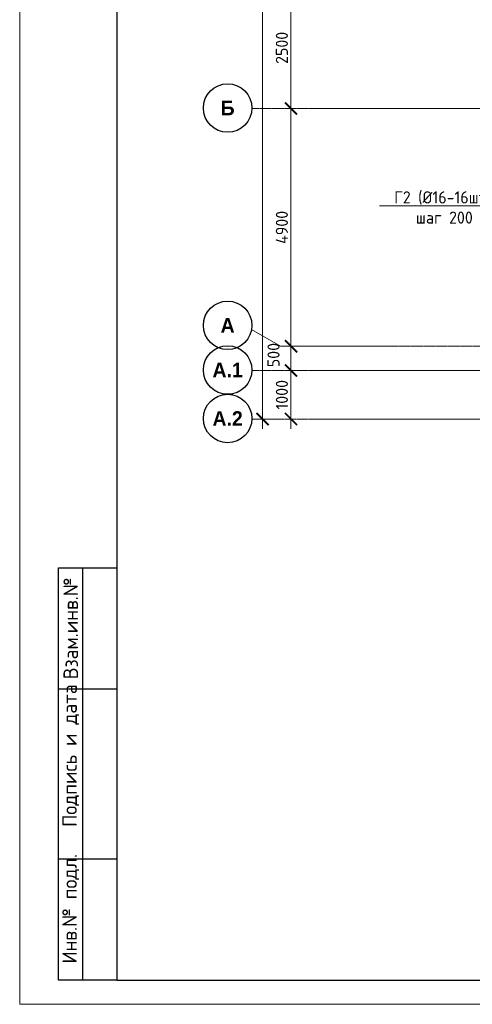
# Model space of a CAD drawing. Header units: millimetres. Extents: x -56135 to 1694203, y -446411 to -23139.
# Tile 156 of 256: x 753808 to 763130, y -140264 to -119968. Entities that reach past the tile are written whole.
import ezdxf
from ezdxf import colors
from ezdxf.entities.mleader import LeaderData, LeaderLine
from ezdxf.enums import TextEntityAlignment as Align
from ezdxf.math import Vec2, Vec3

# ---------------------------------------------------------------- set-up
doc = ezdxf.new("R2010")
doc.units = ezdxf.units.MM
doc.linetypes.add('______5', pattern=[1100, 800, -100, 100, -100])
doc.linetypes.add('осевая', pattern=[50.800000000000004, 31.75, -6.35, 6.35, -6.35])
for name, color, linetype, lineweight in [('Оси', 40, '______5', 18), ('подоснова', 151, 'Continuous', 5), ('РАЗМЕРЫ', 1, 'Continuous', 9), ('Текст', 7, 'Continuous', 25), ('ТОНКИЕ', 7, 'Continuous', 9)]:
    doc.layers.add(name, color=color, linetype=linetype, lineweight=lineweight)
doc.layers.add('ТОЛСТЫЕ_ОСНОВНЫЕ', color=6, linetype='Continuous')
doc.styles.add('Century Gothic', font='GOTHIC.TTF')
doc.styles.add('GOST-2.304_Type-B', font='GOST_Common.ttf')
doc.styles.add('style1', font='GOST_Common.ttf', dxfattribs={"height": 500})
doc.dimstyles.new('СПДС', dxfattribs={"dimscale": 100, "dimtxt": 2.5, "dimasz": 2.5, "dimexe": 1.25, "dimexo": 0, "dimtad": 1, "dimdec": 0, "dimtxsty": 'GOST-2.304_Type-B', "dimblk": 'ARCHTICK', "dimcen": 2.5, "dimdle": 2, "dimadec": 0, "dimazin": 2, "dimtfac": 0.75, "dimtdec": 0, "dimtmove": 1, "dimatfit": 3, "dimfxl": 1, "dimtolj": 1, "dimarcsym": 1})

# ---------------------------------------------------------------- blocks, each defined once
blk = doc.blocks.new('NSY101')
at = {"color": 0, "linetype": 'ByBlock', "lineweight": -2}
blk.add_circle((0, 0), 50.00000381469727, dxfattribs=at)
blk = doc.blocks.new('_ArchTick')
at = {"color": 0, "linetype": 'ByBlock', "const_width": 0.15}
blk.add_lwpolyline([(-0.5, -0.5), (0.5, 0.5)], dxfattribs=at)
blk = doc.blocks.new('*D1015')
at = {"layer": 'DEFPOINTS', "color": 0, "transparency": 16777216}
for p in [(468282.1041254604, -106495.3522067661), (468907.0186061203, -106495.3522067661), (468657.8789552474, -128395.3523090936)]:
    blk.add_point(p, dxfattribs=at)
at = {"layer": 'РАЗМЕРЫ', "color": 0, "lineweight": -2, "transparency": 16777216}
for p, q in [((468282.1041254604, -128595.3523090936), (468282.1041254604, -106295.3522067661)), ((468907.0186061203, -106495.3522067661), (468157.1041254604, -106495.3522067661)), ((468657.8789552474, -128395.3523090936), (468157.1041254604, -128395.3523090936))]:
    blk.add_line(p, q, dxfattribs=at)
at = {"layer": 'РАЗМЕРЫ', "color": 0, "lineweight": -2, "transparency": 16777216, "xscale": 250, "yscale": 250, "zscale": 250}
for p, rotation in [((468282.1041254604, -106495.3522067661), 90), ((468282.1041254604, -128395.3523090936), 270)]:
    blk.add_blockref('_ArchTick', p, dxfattribs=dict(at, rotation=rotation))
at = {"layer": 'РАЗМЕРЫ', "color": 0, "transparency": 16777216, "insert": (468094.6041254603, -117445.3522579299), "char_height": 250, "attachment_point": 5, "rotation": 90, "style": 'GOST-2.304_Type-B'}
blk.add_mtext('\\A1;21900', dxfattribs=at)
blk = doc.blocks.new('*D1016')
at = {"layer": 'DEFPOINTS', "color": 0, "transparency": 16777216}
for p in [(468830.3496261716, -127395.3523090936), (468867.6653795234, -127395.3523090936), (468889.6565454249, -128395.3523090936)]:
    blk.add_point(p, dxfattribs=at)
at = {"layer": 'РАЗМЕРЫ', "color": 0, "lineweight": -2, "transparency": 16777216}
for p, q in [((468867.6653795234, -128595.3523090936), (468867.6653795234, -127195.3523090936)), ((468830.3496261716, -127395.3523090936), (468992.6653795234, -127395.3523090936)), ((468889.6565454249, -128395.3523090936), (468742.6653795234, -128395.3523090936))]:
    blk.add_line(p, q, dxfattribs=at)
at = {"layer": 'РАЗМЕРЫ', "color": 0, "lineweight": -2, "transparency": 16777216, "xscale": 250, "yscale": 250, "zscale": 250}
for p, rotation in [((468867.6653795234, -127395.3523090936), 90), ((468867.6653795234, -128395.3523090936), 270)]:
    blk.add_blockref('_ArchTick', p, dxfattribs=dict(at, rotation=rotation))
at = {"layer": 'РАЗМЕРЫ', "color": 0, "transparency": 16777216, "insert": (468680.1653795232, -127895.3523090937), "char_height": 250, "attachment_point": 5, "rotation": 90, "style": 'GOST-2.304_Type-B'}
blk.add_mtext('\\A1;1000', dxfattribs=at)
blk = doc.blocks.new('*D1017')
at = {"layer": 'DEFPOINTS', "color": 0, "transparency": 16777216}
for p in [(468867.6653795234, -126895.3523090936), (469198.3155209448, -126895.3523090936), (468830.3496261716, -127395.3523090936)]:
    blk.add_point(p, dxfattribs=at)
at = {"layer": 'РАЗМЕРЫ', "color": 0, "lineweight": -2, "transparency": 16777216}
for p, q in [((468867.6653795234, -127595.3523090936), (468867.6653795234, -126695.3523090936)), ((469198.3155209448, -126895.3523090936), (468742.6653795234, -126895.3523090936)), ((468830.3496261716, -127395.3523090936), (468992.6653795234, -127395.3523090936))]:
    blk.add_line(p, q, dxfattribs=at)
at = {"layer": 'РАЗМЕРЫ', "color": 0, "lineweight": -2, "transparency": 16777216, "xscale": 250, "yscale": 250, "zscale": 250}
for p, rotation in [((468867.6653795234, -126895.3523090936), 90), ((468867.6653795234, -127395.3523090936), 270)]:
    blk.add_blockref('_ArchTick', p, dxfattribs=dict(at, rotation=rotation))
at = {"layer": 'РАЗМЕРЫ', "color": 0, "transparency": 16777216, "insert": (468507.8847320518, -127077.9129722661), "char_height": 250, "attachment_point": 5, "rotation": 90, "style": 'GOST-2.304_Type-B'}
blk.add_mtext('\\A1;500', dxfattribs=at)
blk = doc.blocks.new('*D1018')
at = {"layer": 'DEFPOINTS', "color": 0, "transparency": 16777216}
for p in [(468867.665379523, -121995.3523090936), (468934.1362863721, -121995.3523090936), (469198.3155209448, -126895.3523090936)]:
    blk.add_point(p, dxfattribs=at)
at = {"layer": 'РАЗМЕРЫ', "color": 0, "lineweight": -2, "transparency": 16777216}
for p, q in [((468867.665379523, -127095.3523090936), (468867.665379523, -121795.3523090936)), ((468934.1362863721, -121995.3523090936), (468742.665379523, -121995.3523090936)), ((469198.3155209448, -126895.3523090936), (468742.665379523, -126895.3523090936))]:
    blk.add_line(p, q, dxfattribs=at)
at = {"layer": 'РАЗМЕРЫ', "color": 0, "lineweight": -2, "transparency": 16777216, "xscale": 250, "yscale": 250, "zscale": 250}
for p, rotation in [((468867.665379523, -121995.3523090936), 90), ((468867.665379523, -126895.3523090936), 270)]:
    blk.add_blockref('_ArchTick', p, dxfattribs=dict(at, rotation=rotation))
at = {"layer": 'РАЗМЕРЫ', "color": 0, "transparency": 16777216, "insert": (468680.1653795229, -124445.3523090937), "char_height": 250, "attachment_point": 5, "rotation": 90, "style": 'GOST-2.304_Type-B'}
blk.add_mtext('\\A1;4900', dxfattribs=at)
blk = doc.blocks.new('*D1019')
at = {"layer": 'DEFPOINTS', "color": 0, "transparency": 16777216}
for p in [(468867.6653795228, -119495.3523090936), (468934.1362863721, -119495.3523090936), (468934.1362863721, -121995.3523090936)]:
    blk.add_point(p, dxfattribs=at)
at = {"layer": 'РАЗМЕРЫ', "color": 0, "lineweight": -2, "transparency": 16777216}
for p, q in [((468867.6653795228, -122195.3523090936), (468867.6653795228, -119295.3523090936)), ((468934.1362863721, -119495.3523090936), (468742.6653795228, -119495.3523090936)), ((468934.1362863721, -121995.3523090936), (468742.6653795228, -121995.3523090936))]:
    blk.add_line(p, q, dxfattribs=at)
at = {"layer": 'РАЗМЕРЫ', "color": 0, "lineweight": -2, "transparency": 16777216, "xscale": 250, "yscale": 250, "zscale": 250}
for p, rotation in [((468867.6653795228, -119495.3523090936), 90), ((468867.6653795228, -121995.3523090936), 270)]:
    blk.add_blockref('_ArchTick', p, dxfattribs=dict(at, rotation=rotation))
at = {"layer": 'РАЗМЕРЫ', "color": 0, "transparency": 16777216, "insert": (468680.1653795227, -120745.3523090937), "char_height": 250, "attachment_point": 5, "rotation": 90, "style": 'GOST-2.304_Type-B'}
blk.add_mtext('\\A1;2500', dxfattribs=at)
blk = doc.blocks.new('*U43')
at = {"layer": 'ТОЛСТЫЕ_ОСНОВНЫЕ'}
for p, q in [((8, 5), (8, 90)), ((8, 90), (20, 90)), ((13, 5), (13, 90)), ((8, 65), (20, 65)), ((8, 30), (20, 30)), ((20, 5), (8, 5))]:
    blk.add_line(p, q, dxfattribs=at)
at = {"layer": 'ТОЛСТЫЕ_ОСНОВНЫЕ', "color": 6}
blk.add_lwpolyline([(20, 5), (886, 5), (886, 415), (20, 415)], close=True, dxfattribs=at)
at = {"layer": 'ТОНКИЕ'}
blk.add_lwpolyline([(0, 0), (891, 0), (891, 420), (0, 420)], close=True, dxfattribs=at)
at = {"layer": 'Текст', "style": 'style1'}
for s, p in [('Взам.инв.№', (10.5, 77.5)), ('Подпись и дата', (10.5, 51.25205270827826)), ('Инв.№ подл.', (10.5, 19.69632375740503))]:
    blk.add_text(s, height=3, rotation=90, dxfattribs=at).set_placement(p, align=Align.MIDDLE)
blk = doc.blocks.new('_None')
blk = doc.blocks.new('оси 2.2-2.3')
at = {"layer": 'Оси', "color": 16, "linetype": 'осевая', "lineweight": 0, "transparency": 33554687}
for p, q in [((468076.3457280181, -121995.3523090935), (524372.863755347, -121995.3523090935)), ((468653.7843527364, -126895.3523090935), (523707.4381898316, -126895.3523090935)), ((468076.3457280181, -127395.3523090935), (524372.863755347, -127395.3523090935)), ((468076.3457280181, -128395.3523090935), (524372.863755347, -128395.3523090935))]:
    blk.add_line(p, q, dxfattribs=at)
at = {"layer": 'Оси', "color": 16, "linetype": '______5', "lineweight": 0, "transparency": 33554687}
blk.add_line((468653.7843527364, -126895.3523090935), (468057.4970618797, -126551.0856812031), dxfattribs=at)
at = {"layer": 'Оси', "color": 16, "linetype": 'Continuous', "lineweight": 25, "transparency": 33554687, "xscale": 9.999999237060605, "yscale": 9.999999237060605, "zscale": 9.999999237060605}
for p in [(467562.736632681, -121985.2473171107), (467562.736632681, -126465.2473171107), (467562.736632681, -127385.2473171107), (467562.736632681, -128385.2473171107)]:
    blk.add_blockref('NSY101', p, dxfattribs=at)
at = {"layer": 'Оси', "color": 16, "linetype": 'Continuous', "lineweight": 25, "transparency": 33554687, "char_height": 300, "attachment_point": 5, "style": 'Century Gothic'}
for s, insert, width in [('\\A1;{\\fCentury Gothic|i0|b1;\\H300.000000;\\W1.000000;\\C16;Б}\\P', (467562.736632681, -121985.2473171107), 390), ('\\A1;{\\fCentury Gothic|i0|b1;\\H300.000000;\\W1.000000;\\C16;А}\\P', (467562.736632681, -126465.2473171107), 460), ('\\A1;{\\fCentury Gothic|i0|b1;\\H300.000000;\\W1.000000;\\C16;А.1}\\P', (467562.736632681, -127385.2473171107), 810.0000000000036), ('\\A1;{\\fCentury Gothic|i0|b1;\\H300.000000;\\W1.000000;\\C16;А.2}\\P', (467562.736632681, -128385.2473171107), 810.0000000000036)]:
    blk.add_mtext(s, dxfattribs=dict(at, insert=insert, width=width))
at = {"layer": 'РАЗМЕРЫ', "color": 1}
for base, p1, p2, picture, middle in [((468282.1041254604, -106495.3522067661), (468657.8789552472, -128395.3523090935), (468907.0186061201, -106495.352206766), '*D1015', (468094.6041254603, -117445.3522579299)), ((468867.6653795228, -119495.3523090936), (468934.1362863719, -121995.3523090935), (468934.1362863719, -119495.3523090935), '*D1019', (468680.1653795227, -120745.3523090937)), ((468867.665379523, -121995.3523090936), (469198.3155209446, -126895.3523090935), (468934.1362863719, -121995.3523090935), '*D1018', (468680.1653795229, -124445.3523090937))]:
    dim = blk.add_linear_dim(base=base, p1=p1, p2=p2, angle=90, dimstyle='СПДС', dxfattribs=at)
    dim.commit()
    dim.dimension.update_dxf_attribs({"geometry": picture, "text_midpoint": middle})
dim = blk.add_linear_dim(base=(468867.6653795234, -126895.3523090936), p1=(468830.3496261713, -127395.3523090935), p2=(469198.3155209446, -126895.3523090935), angle=90, dimstyle='СПДС', dxfattribs=at)
dim.commit()
dim.dimension.update_dxf_attribs({"geometry": '*D1017', "text_midpoint": (468695.3847320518, -127077.9129722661), "dimtype": 128})
dim = blk.add_linear_dim(base=(468867.6653795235, -127395.3523090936), p1=(468889.6565454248, -128395.3523090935), p2=(468830.3496261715, -127395.3523090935), angle=90, dimstyle='СПДС', dxfattribs=at)
dim.commit()
dim.dimension.update_dxf_attribs({"geometry": '*D1016', "text_midpoint": (468680.1653795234, -127895.3523090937), "insert": (1.164153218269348e-10, 0)})

msp = doc.modelspace()

# ---------------------------------------------------------------- block references
at = {"xscale": 100, "yscale": 100, "zscale": 100}
msp.add_blockref('*U43', (753807.8660082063, -140263.7345906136), dxfattribs=at)
at = {"layer": 'РАЗМЕРЫ', "color": 1}
msp.add_blockref('оси 2.2-2.3', (290527.7892569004, 196.1968566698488), dxfattribs=at)

# ---------------------------------------------------------------- leaders
at = {"layer": 'подоснова', "color": 2, "ltscale": 0.3}
ml = msp.add_multileader_mtext('Standard', dxfattribs=at)
ml.set_content('Г2 (%%C16-16шт.)\\Pшаг 200', color=2, style='GOST-2.304_Type-B')
ml.set_leader_properties(color=256, linetype='ByLayer', lineweight=15)
ml.set_arrow_properties(name='NONE')
ml.build(insert=Vec2(0, 0))
ml.multileader.update_dxf_attribs({"text_left_attachment_type": 6, "text_right_attachment_type": 6, "dogleg_length": 0.1, "arrow_head_size": 18})
ctx = ml.context
ctx.base_point, ctx.char_height, ctx.arrow_head_size, ctx.landing_gap_size, ctx.plane_origin = Vec3(761479.7487115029, -123805.6597401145), 250, 18, 20, Vec3(757783.2001545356, -122225.4366195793)
ctx.left_attachment, ctx.right_attachment, ctx.text_align_type = 6, 6, 1
notes = []
notes.append((ctx, [(1, (1, 1, 0), (763630.4547721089, -123805.6597401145), (-1, 0), 0.1, [(0, [(766245.2399752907, -125099.1553500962)], 0, [])])]))
ctx.mtext.insert, ctx.mtext.alignment, ctx.mtext.flow_direction = Vec3(762555.0517418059, -123505.6597401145), 2, 5
for ctx, leaders in notes:
    for number, flags, end, landing, length, lines in leaders:
        leader = LeaderData()
        leader.index, (leader.has_last_leader_line, leader.has_dogleg_vector, leader.attachment_direction) = number, flags
        leader.last_leader_point, leader.dogleg_vector, leader.dogleg_length = Vec3(end), Vec3(landing), length
        for number, points, colour, breaks in lines:
            line = LeaderLine()
            line.index, line.vertices, line.color, line.breaks = number, Vec3.list(points), colors.encode_raw_color(colour), breaks
            leader.lines.append(line)
        ctx.leaders.append(leader)

doc.saveas('drawing.dxf')
